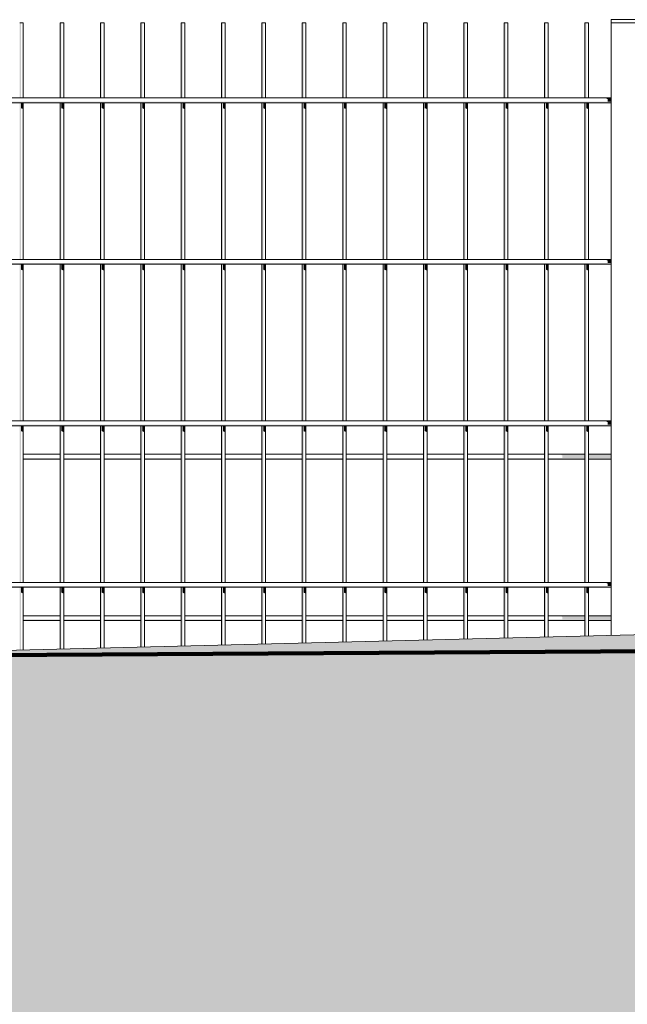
# Model space of a CAD drawing. Header units: metres. Extents: x -4 to 112, y -27 to 26.
# Tile 6 of 167: x 5.57 to 6.323, y -0.643 to 0.576. Entities that reach past the tile are written whole.
import ezdxf

# ---------------------------------------------------------------- set-up
doc = ezdxf.new("R2010")
doc.units = ezdxf.units.M
doc.header["$MEASUREMENT"] = 0
for name, color, linetype in [('40 Absturzsicherung', 7, 'Continuous'), ('60 Auffüllung gesamt', 7, 'Continuous'), ('60 Gelände 2D Übersicht', 7, 'Continuous')]:
    doc.layers.add(name, color=color, linetype=linetype)

msp = doc.modelspace()

# ---------------------------------------------------------------- hatches: boundary and pattern name
at = {"layer": '40 Absturzsicherung', "linetype": 'Continuous', "lineweight": 0, "true_color": 0x000000}
for points in [[(5.5702, 0.5725), (5.5702, 0.4795), (5.5719, 0.4795), (5.5719, 0.5725)], [(5.6202, 0.4795), (5.6219, 0.4795), (5.6219, 0.5725), (5.6202, 0.5725)], [(5.6702, 0.4795), (5.6719, 0.4795), (5.6719, 0.5725), (5.6702, 0.5725)], [(5.7202, 0.4795), (5.7219, 0.4795), (5.7219, 0.5725), (5.7202, 0.5725)], [(5.7702, 0.5725), (5.7702, 0.4795), (5.7719, 0.4795), (5.7719, 0.5725)], [(5.8202, 0.4795), (5.8219, 0.4795), (5.8219, 0.5725), (5.8202, 0.5725)], [(5.8702, 0.4795), (5.8719, 0.4795), (5.8719, 0.5725), (5.8702, 0.5725)], [(5.9202, 0.5725), (5.9202, 0.4795), (5.9219, 0.4795), (5.9219, 0.5725)], [(5.9702, 0.5725), (5.9702, 0.4795), (5.9719, 0.4795), (5.9719, 0.5725)], [(6.0202, 0.5725), (6.0202, 0.4795), (6.0219, 0.4795), (6.0219, 0.5725)], [(6.0719, 0.5725), (6.0702, 0.5725), (6.0702, 0.4795), (6.0719, 0.4795)], [(6.1202, 0.4795), (6.1219, 0.4795), (6.1219, 0.5725), (6.1202, 0.5725)], [(6.1719, 0.5725), (6.1702, 0.5725), (6.1702, 0.4795), (6.1719, 0.4795)], [(6.2202, 0.5725), (6.2202, 0.4795), (6.2219, 0.4795), (6.2219, 0.5725)], [(6.2702, 0.5725), (6.2702, 0.4795), (6.2719, 0.4795), (6.2719, 0.5725)], [(6.2983, 0.478), (6.3027, 0.478), (6.3027, 0.4795), (6.2957, 0.4795)], [(6.3027, 0.478), (6.2983, 0.478), (6.2983, 0.475), (6.3027, 0.475)], [(4.8181, 0.475), (4.8181, 0.4735), (6.3027, 0.4735), (6.3027, 0.475)], [(5.5702, 0.4735), (5.5702, 0.2795), (5.5719, 0.2795), (5.5719, 0.4735)], [(5.5719, 0.4669), (5.5747, 0.4656), (5.5747, 0.4735), (5.5719, 0.4735)], [(5.6202, 0.4735), (5.6202, 0.2795), (5.6219, 0.2795), (5.6219, 0.4735)], [(5.6219, 0.4669), (5.6247, 0.4656), (5.6247, 0.4735), (5.6219, 0.4735)], [(5.6702, 0.4735), (5.6702, 0.2795), (5.6719, 0.2795), (5.6719, 0.4735)], [(5.6719, 0.4669), (5.6747, 0.4656), (5.6747, 0.4735), (5.6719, 0.4735)], [(5.7202, 0.2795), (5.7219, 0.2795), (5.7219, 0.4735), (5.7202, 0.4735)], [(5.7219, 0.4735), (5.7219, 0.4669), (5.7247, 0.4656), (5.7247, 0.4735)], [(5.7702, 0.2795), (5.7719, 0.2795), (5.7719, 0.4735), (5.7702, 0.4735)], [(5.7719, 0.4669), (5.7747, 0.4656), (5.7747, 0.4735), (5.7719, 0.4735)], [(5.8202, 0.2795), (5.8219, 0.2795), (5.8219, 0.4735), (5.8202, 0.4735)], [(5.8247, 0.4735), (5.8219, 0.4735), (5.8219, 0.4669), (5.8247, 0.4656)], [(5.8702, 0.2795), (5.8719, 0.2795), (5.8719, 0.4735), (5.8702, 0.4735)], [(5.8719, 0.4669), (5.8747, 0.4656), (5.8747, 0.4735), (5.8719, 0.4735)], [(5.9202, 0.4735), (5.9202, 0.2795), (5.9219, 0.2795), (5.9219, 0.4735)], [(5.9219, 0.4669), (5.9247, 0.4656), (5.9247, 0.4735), (5.9219, 0.4735)], [(5.9719, 0.4735), (5.9702, 0.4735), (5.9702, 0.2795), (5.9719, 0.2795)], [(5.9719, 0.4669), (5.9747, 0.4656), (5.9747, 0.4735), (5.9719, 0.4735)], [(6.0202, 0.2795), (6.0219, 0.2795), (6.0219, 0.4735), (6.0202, 0.4735)], [(6.0219, 0.4669), (6.0247, 0.4656), (6.0247, 0.4735), (6.0219, 0.4735)], [(6.0702, 0.2795), (6.0719, 0.2795), (6.0719, 0.4735), (6.0702, 0.4735)], [(6.0719, 0.4735), (6.0719, 0.4669), (6.0747, 0.4656), (6.0747, 0.4735)], [(6.1202, 0.4735), (6.1202, 0.2795), (6.1219, 0.2795), (6.1219, 0.4735)], [(6.1247, 0.4735), (6.1219, 0.4735), (6.1219, 0.4669), (6.1247, 0.4656)], [(6.1702, 0.2795), (6.1719, 0.2795), (6.1719, 0.4735), (6.1702, 0.4735)], [(6.1747, 0.4735), (6.1719, 0.4735), (6.1719, 0.4669), (6.1747, 0.4656)], [(6.2219, 0.4735), (6.2202, 0.4735), (6.2202, 0.2795), (6.2219, 0.2795)], [(6.2219, 0.4735), (6.2219, 0.4669), (6.2247, 0.4656), (6.2247, 0.4735)], [(6.2719, 0.4735), (6.2702, 0.4735), (6.2702, 0.2795), (6.2719, 0.2795)], [(6.2747, 0.4735), (6.2719, 0.4735), (6.2719, 0.4669), (6.2747, 0.4656)], [(4.8181, 0.275), (4.8181, 0.2735), (6.3027, 0.2735), (6.3027, 0.275)], [(5.5702, 0.2735), (5.5702, 0.0795), (5.5719, 0.0795), (5.5719, 0.2735)], [(5.5747, 0.2735), (5.5719, 0.2735), (5.5719, 0.2669), (5.5747, 0.2656)], [(5.6202, 0.0795), (5.6219, 0.0795), (5.6219, 0.2735), (5.6202, 0.2735)], [(5.6219, 0.2669), (5.6247, 0.2656), (5.6247, 0.2735), (5.6219, 0.2735)], [(5.6702, 0.0795), (5.6719, 0.0795), (5.6719, 0.2735), (5.6702, 0.2735)], [(5.6719, 0.2669), (5.6747, 0.2656), (5.6747, 0.2735), (5.6719, 0.2735)], [(5.7202, 0.2735), (5.7202, 0.0795), (5.7219, 0.0795), (5.7219, 0.2735)], [(5.7219, 0.2735), (5.7219, 0.2669), (5.7247, 0.2656), (5.7247, 0.2735)], [(5.7719, 0.2735), (5.7702, 0.2735), (5.7702, 0.0795), (5.7719, 0.0795)], [(5.7719, 0.2669), (5.7747, 0.2656), (5.7747, 0.2735), (5.7719, 0.2735)], [(5.8219, 0.2735), (5.8202, 0.2735), (5.8202, 0.0795), (5.8219, 0.0795)], [(5.8219, 0.2735), (5.8219, 0.2669), (5.8247, 0.2656), (5.8247, 0.2735)], [(5.8719, 0.2735), (5.8702, 0.2735), (5.8702, 0.0795), (5.8719, 0.0795)], [(5.8719, 0.2669), (5.8747, 0.2656), (5.8747, 0.2735), (5.8719, 0.2735)], [(5.9202, 0.2735), (5.9202, 0.0795), (5.9219, 0.0795), (5.9219, 0.2735)], [(5.9219, 0.2669), (5.9247, 0.2656), (5.9247, 0.2735), (5.9219, 0.2735)], [(5.9702, 0.2735), (5.9702, 0.0795), (5.9719, 0.0795), (5.9719, 0.2735)], [(5.9719, 0.2669), (5.9747, 0.2656), (5.9747, 0.2735), (5.9719, 0.2735)], [(6.0202, 0.2735), (6.0202, 0.0795), (6.0219, 0.0795), (6.0219, 0.2735)], [(6.0219, 0.2669), (6.0247, 0.2656), (6.0247, 0.2735), (6.0219, 0.2735)], [(6.0702, 0.0795), (6.0719, 0.0795), (6.0719, 0.2735), (6.0702, 0.2735)], [(6.0719, 0.2735), (6.0719, 0.2669), (6.0747, 0.2656), (6.0747, 0.2735)], [(6.1202, 0.0795), (6.1219, 0.0795), (6.1219, 0.2735), (6.1202, 0.2735)], [(6.1247, 0.2735), (6.1219, 0.2735), (6.1219, 0.2669), (6.1247, 0.2656)], [(6.1702, 0.0795), (6.1719, 0.0795), (6.1719, 0.2735), (6.1702, 0.2735)], [(6.1719, 0.2735), (6.1719, 0.2669), (6.1747, 0.2656), (6.1747, 0.2735)], [(6.2202, 0.0795), (6.2219, 0.0795), (6.2219, 0.2735), (6.2202, 0.2735)], [(6.2247, 0.2735), (6.2219, 0.2735), (6.2219, 0.2669), (6.2247, 0.2656)], [(6.2702, 0.2735), (6.2702, 0.0795), (6.2719, 0.0795), (6.2719, 0.2735)], [(6.2747, 0.2735), (6.2719, 0.2735), (6.2719, 0.2669), (6.2747, 0.2656)], [(6.2983, 0.278), (6.3027, 0.278), (6.3027, 0.2795), (6.2957, 0.2795)], [(6.3027, 0.278), (6.2983, 0.278), (6.2983, 0.275), (6.3027, 0.275)], [(4.8181, 0.075), (4.8181, 0.0735), (6.3027, 0.0735), (6.3027, 0.075)], [(5.5702, -0.1205), (5.5719, -0.1205), (5.5719, 0.0735), (5.5702, 0.0735)], [(5.5747, 0.0735), (5.5719, 0.0735), (5.5719, 0.0669), (5.5747, 0.0656)], [(5.6202, -0.1205), (5.6219, -0.1205), (5.6219, 0.0735), (5.6202, 0.0735)], [(5.6219, 0.0669), (5.6247, 0.0656), (5.6247, 0.0735), (5.6219, 0.0735)], [(5.6719, 0.0735), (5.6702, 0.0735), (5.6702, -0.1205), (5.6719, -0.1205)], [(5.6719, 0.0669), (5.6747, 0.0656), (5.6747, 0.0735), (5.6719, 0.0735)], [(5.7219, 0.0735), (5.7202, 0.0735), (5.7202, -0.1205), (5.7219, -0.1205)], [(5.7219, 0.0735), (5.7219, 0.0669), (5.7247, 0.0656), (5.7247, 0.0735)], [(5.7702, -0.1205), (5.7719, -0.1205), (5.7719, 0.0735), (5.7702, 0.0735)], [(5.7719, 0.0669), (5.7747, 0.0656), (5.7747, 0.0735), (5.7719, 0.0735)], [(5.8202, 0.0735), (5.8202, -0.1205), (5.8219, -0.1205), (5.8219, 0.0735)], [(5.8247, 0.0735), (5.8219, 0.0735), (5.8219, 0.0669), (5.8247, 0.0656)], [(5.8702, -0.1205), (5.8719, -0.1205), (5.8719, 0.0735), (5.8702, 0.0735)], [(5.8719, 0.0669), (5.8747, 0.0656), (5.8747, 0.0735), (5.8719, 0.0735)], [(5.9202, -0.1205), (5.9219, -0.1205), (5.9219, 0.0735), (5.9202, 0.0735)], [(5.9219, 0.0669), (5.9247, 0.0656), (5.9247, 0.0735), (5.9219, 0.0735)], [(5.9702, -0.1205), (5.9719, -0.1205), (5.9719, 0.0735), (5.9702, 0.0735)], [(5.9719, 0.0669), (5.9747, 0.0656), (5.9747, 0.0735), (5.9719, 0.0735)], [(6.0202, -0.1205), (6.0219, -0.1205), (6.0219, 0.0735), (6.0202, 0.0735)], [(6.0219, 0.0669), (6.0247, 0.0656), (6.0247, 0.0735), (6.0219, 0.0735)], [(6.0702, -0.1205), (6.0719, -0.1205), (6.0719, 0.0735), (6.0702, 0.0735)], [(6.0719, 0.0735), (6.0719, 0.0669), (6.0747, 0.0656), (6.0747, 0.0735)], [(6.1202, 0.0735), (6.1202, -0.1205), (6.1219, -0.1205), (6.1219, 0.0735)], [(6.1219, 0.0735), (6.1219, 0.0669), (6.1247, 0.0656), (6.1247, 0.0735)], [(6.1702, 0.0735), (6.1702, -0.1205), (6.1719, -0.1205), (6.1719, 0.0735)], [(6.1747, 0.0735), (6.1719, 0.0735), (6.1719, 0.0669), (6.1747, 0.0656)], [(6.2202, 0.0735), (6.2202, -0.1205), (6.2219, -0.1205), (6.2219, 0.0735)], [(6.2219, 0.0735), (6.2219, 0.0669), (6.2247, 0.0656), (6.2247, 0.0735)], [(6.2702, -0.1205), (6.2719, -0.1205), (6.2719, 0.0735), (6.2702, 0.0735)], [(6.2747, 0.0735), (6.2719, 0.0735), (6.2719, 0.0669), (6.2747, 0.0656)], [(6.2983, 0.078), (6.3027, 0.078), (6.3027, 0.0795), (6.2957, 0.0795)], [(6.3027, 0.078), (6.2983, 0.078), (6.2983, 0.075), (6.3027, 0.075)], [(6.2423, 0.0367), (6.2702, 0.0367), (6.2702, 0.0382), (6.2397, 0.0382)], [(6.2423, 0.0367), (6.2423, 0.0337), (6.2702, 0.0337), (6.2702, 0.0367)], [(6.2747, 0.0382), (6.2747, 0.0367), (6.3027, 0.0367), (6.3027, 0.0382)], [(6.2747, 0.0337), (6.3027, 0.0337), (6.3027, 0.0367), (6.2747, 0.0367)], [(5.6202, 0.0337), (5.5747, 0.0337), (5.5747, 0.0322), (5.6202, 0.0322)], [(5.6247, 0.0322), (5.6702, 0.0322), (5.6702, 0.0337), (5.6247, 0.0337)], [(5.6747, 0.0337), (5.6747, 0.0322), (5.7202, 0.0322), (5.7202, 0.0337)], [(5.7247, 0.0322), (5.7702, 0.0322), (5.7702, 0.0337), (5.7247, 0.0337)], [(5.7747, 0.0322), (5.8202, 0.0322), (5.8202, 0.0337), (5.7747, 0.0337)], [(5.8247, 0.0322), (5.8702, 0.0322), (5.8702, 0.0337), (5.8247, 0.0337)], [(5.8747, 0.0322), (5.9202, 0.0322), (5.9202, 0.0337), (5.8747, 0.0337)], [(5.9702, 0.0337), (5.9247, 0.0337), (5.9247, 0.0322), (5.9702, 0.0322)], [(5.9747, 0.0322), (6.0202, 0.0322), (6.0202, 0.0337), (5.9747, 0.0337)], [(6.0247, 0.0322), (6.0702, 0.0322), (6.0702, 0.0337), (6.0247, 0.0337)], [(6.0747, 0.0337), (6.0747, 0.0322), (6.1202, 0.0322), (6.1202, 0.0337)], [(6.1247, 0.0337), (6.1247, 0.0322), (6.1702, 0.0322), (6.1702, 0.0337)], [(6.2202, 0.0337), (6.1747, 0.0337), (6.1747, 0.0322), (6.2202, 0.0322)], [(6.2247, 0.0337), (6.2247, 0.0322), (6.2702, 0.0322), (6.2702, 0.0337)], [(6.2747, 0.0322), (6.3027, 0.0322), (6.3027, 0.0337), (6.2747, 0.0337)], [(6.2983, -0.122), (6.3027, -0.122), (6.3027, -0.1205), (6.2957, -0.1205)], [(4.8181, -0.125), (4.8181, -0.1265), (6.3027, -0.1265), (6.3027, -0.125)], [(5.5719, -0.1265), (5.5702, -0.1265), (5.5702, -0.2043), (5.5719, -0.2042)], [(5.5747, -0.1265), (5.5719, -0.1265), (5.5719, -0.1331), (5.5747, -0.1344)], [(5.6202, -0.1265), (5.6202, -0.203), (5.6219, -0.203), (5.6219, -0.1265)], [(5.6219, -0.1331), (5.6247, -0.1344), (5.6247, -0.1265), (5.6219, -0.1265)], [(5.6702, -0.2018), (5.6719, -0.2018), (5.6719, -0.1265), (5.6702, -0.1265)], [(5.6719, -0.1331), (5.6747, -0.1344), (5.6747, -0.1265), (5.6719, -0.1265)], [(5.7202, -0.2006), (5.7219, -0.2005), (5.7219, -0.1265), (5.7202, -0.1265)], [(5.7219, -0.1265), (5.7219, -0.1331), (5.7247, -0.1344), (5.7247, -0.1265)], [(5.7719, -0.1265), (5.7702, -0.1265), (5.7702, -0.1993), (5.7719, -0.1993)], [(5.7719, -0.1331), (5.7747, -0.1344), (5.7747, -0.1265), (5.7719, -0.1265)], [(5.8202, -0.1981), (5.8219, -0.198), (5.8219, -0.1265), (5.8202, -0.1265)], [(5.8247, -0.1265), (5.8219, -0.1265), (5.8219, -0.1331), (5.8247, -0.1344)], [(5.8702, -0.1968), (5.8719, -0.1968), (5.8719, -0.1265), (5.8702, -0.1265)], [(5.8747, -0.1265), (5.8719, -0.1265), (5.8719, -0.1331), (5.8747, -0.1344)], [(5.9219, -0.1265), (5.9202, -0.1265), (5.9202, -0.1956), (5.9219, -0.1955)], [(5.9219, -0.1331), (5.9247, -0.1344), (5.9247, -0.1265), (5.9219, -0.1265)], [(5.9719, -0.1265), (5.9702, -0.1265), (5.9702, -0.1943), (5.9719, -0.1943)], [(5.9719, -0.1331), (5.9747, -0.1344), (5.9747, -0.1265), (5.9719, -0.1265)], [(6.0219, -0.1265), (6.0202, -0.1265), (6.0202, -0.1931), (6.0219, -0.1931)], [(6.0219, -0.1331), (6.0247, -0.1344), (6.0247, -0.1265), (6.0219, -0.1265)], [(6.0702, -0.1919), (6.0719, -0.1918), (6.0719, -0.1265), (6.0702, -0.1265)], [(6.0719, -0.1265), (6.0719, -0.1331), (6.0747, -0.1344), (6.0747, -0.1265)], [(6.1202, -0.1265), (6.1202, -0.1906), (6.1219, -0.1906), (6.1219, -0.1265)], [(6.1247, -0.1265), (6.1219, -0.1265), (6.1219, -0.1331), (6.1247, -0.1344)], [(6.1702, -0.1894), (6.1719, -0.1893), (6.1719, -0.1265), (6.1702, -0.1265)], [(6.1747, -0.1265), (6.1719, -0.1265), (6.1719, -0.1331), (6.1747, -0.1344)], [(6.2202, -0.1881), (6.2219, -0.1881), (6.2219, -0.1265), (6.2202, -0.1265)], [(6.2219, -0.1265), (6.2219, -0.1331), (6.2247, -0.1344), (6.2247, -0.1265)], [(6.2702, -0.1869), (6.2719, -0.1869), (6.2719, -0.1265), (6.2702, -0.1265)], [(6.2719, -0.1331), (6.2747, -0.1344), (6.2747, -0.1265), (6.2719, -0.1265)], [(6.3027, -0.122), (6.2983, -0.122), (6.2983, -0.125), (6.3027, -0.125)], [(5.5747, -0.1678), (5.6202, -0.1678), (5.6202, -0.1663), (5.5747, -0.1663)], [(5.6247, -0.1678), (5.6702, -0.1678), (5.6702, -0.1663), (5.6247, -0.1663)], [(5.6747, -0.1678), (5.7202, -0.1678), (5.7202, -0.1663), (5.6747, -0.1663)], [(5.7247, -0.1663), (5.7247, -0.1678), (5.7702, -0.1678), (5.7702, -0.1663)], [(5.7747, -0.1678), (5.8202, -0.1678), (5.8202, -0.1663), (5.7747, -0.1663)], [(5.8247, -0.1663), (5.8247, -0.1678), (5.8702, -0.1678), (5.8702, -0.1663)], [(5.8747, -0.1663), (5.8747, -0.1678), (5.9202, -0.1678), (5.9202, -0.1663)], [(5.9247, -0.1678), (5.9702, -0.1678), (5.9702, -0.1663), (5.9247, -0.1663)], [(6.0202, -0.1663), (5.9747, -0.1663), (5.9747, -0.1678), (6.0202, -0.1678)], [(6.0247, -0.1663), (6.0247, -0.1678), (6.0702, -0.1678), (6.0702, -0.1663)], [(6.0747, -0.1678), (6.1202, -0.1678), (6.1202, -0.1663), (6.0747, -0.1663)], [(6.1702, -0.1663), (6.1247, -0.1663), (6.1247, -0.1678), (6.1702, -0.1678)], [(6.1747, -0.1678), (6.2202, -0.1678), (6.2202, -0.1663), (6.1747, -0.1663)], [(6.2702, -0.1663), (6.2247, -0.1663), (6.2247, -0.1678), (6.2702, -0.1678)], [(6.2423, -0.1633), (6.2702, -0.1633), (6.2702, -0.1618), (6.2397, -0.1618)], [(6.2702, -0.1633), (6.2423, -0.1633), (6.2423, -0.1663), (6.2702, -0.1663)], [(6.3027, -0.1618), (6.2747, -0.1618), (6.2747, -0.1633), (6.3027, -0.1633)], [(6.2747, -0.1663), (6.3027, -0.1663), (6.3027, -0.1633), (6.2747, -0.1633)], [(6.2747, -0.1678), (6.3027, -0.1678), (6.3027, -0.1663), (6.2747, -0.1663)]]:
    msp.add_hatch(color=18, dxfattribs=at).paths.add_polyline_path(points)
at = {"layer": '60 Auffüllung gesamt', "linetype": 'Continuous', "lineweight": 18, "true_color": 0xffa8a8}
h = msp.add_hatch(dxfattribs=at)
h.set_pattern_fill('Boden__gewachsen_0001', color=21, style=0, pattern_type=2)
h.set_pattern_definition([(45, (27236.1321, 0), (-0.2121320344, 0.2121320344), []), (45, (27236.0614, 0.0707), (-0.424264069, 0.424264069), []), (45, (27235.9907, 0.1414), (-0.424264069, 0.424264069), []), (135, (27235.91996, 0.21213), (0.07071067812, 0.07071067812), [0.3, -0.3])])
h.paths.add_polyline_path([(2.3419, -0.2844), (2.3419, -0.693), (2.507, -0.694), (2.8673, -0.696), (3.2298, -0.6979), (3.5955, -0.6996), (3.9653, -0.7012), (4.3401, -0.7027), (4.7209, -0.704), (5.109, -0.7052), (5.5054, -0.7063), (5.8833, -0.7072), (6.0896, -0.7111), (6.5115, -0.7189), (6.9464, -0.7267), (7.396, -0.7347), (7.8619, -0.7427), (8.3463, -0.7508), (8.8514, -0.7591), (9.7948, -0.799), (10.3196, -0.8337), (10.8607, -0.8699), (11.4173, -0.9076), (11.9884, -0.9469), (12.5728, -0.9875), (13.169, -1.0296), (13.7754, -1.0729), (14.0803, -1.0949), (16.9984, -1.1819), (17.6135, -1.1726), (18.2159, -1.1635), (18.8178, -1.1542), (19.4181, -1.1448), (20.957, -1.1704), (21.5263, -1.1598), (22.0974, -1.1492), (22.6698, -1.1387), (23.2428, -1.1283), (23.8158, -1.118), (24.5736, -1.1208), (24.8549, -1.1158), (45.2839, -1.3655), (46.7362, -1.2291), (65.4451, -1.266), (67.1927, -1.4058), (86.2651, -1.3663), (87.1856, -1.359), (107.2213, -1.3255), (108.2143, -1.3331), (111.9932, -1.3685), (111.9932, -0.8561), (107.3826, -0.1926), (87.4773, -0.192), (85.5025, -0.1913), (83.7325, -0.176), (66.2126, -0.1742), (48.2139, -0.1735), (46.6132, -0.1903), (44.4354, -0.1899), (42.0877, -0.1735), (23.3304, -0.1685), (23.0728, -0.1683), (22.5545, -0.1679), (22.0353, -0.1672), (21.5166, -0.1665), (21, -0.1656), (20.487, -0.1645), (19.979, -0.1633), (19.4775, -0.162), (18.9835, -0.1606), (18.4886, -0.159), (17.1837, -0.1525), (17.1676, -0.1535), (16.9429, -0.1525), (16.5052, -0.1504), (16.0833, -0.1482), (15.6751, -0.146), (15.2836, -0.1437), (14.9082, -0.1414), (14.6335, -0.1399), (14.3282, -0.1386), (14.0247, -0.1373), (13.7226, -0.1362), (13.4212, -0.1352), (13.2701, -0.1347), (12.9657, -0.1347), (12.4899, -0.1347), (12.0212, -0.1349), (11.5583, -0.1351), (11.1004, -0.1355), (10.6462, -0.1359), (10.195, -0.1364), (9.7457, -0.1369), (9.2974, -0.1376), (8.8494, -0.1383), (8.4008, -0.1392), (8.1752, -0.1396)])

# ---------------------------------------------------------------- linework, layer by layer
at = {"layer": '40 Absturzsicherung', "color": 7, "linetype": 'Continuous', "lineweight": 13}
for p, q in [((6.3427, 0.5765), (6.3027, 0.5765)), ((6.3027, 0.5725), (6.3027, 0.5765)), ((5.5719, 0.5725), (5.5702, 0.5725)), ((5.5747, 0.5725), (5.5719, 0.5725)), ((5.5747, 0.4795), (5.5747, 0.5725)), ((5.6219, 0.5725), (5.6202, 0.5725)), ((5.6202, 0.4795), (5.6202, 0.5725)), ((5.6247, 0.5725), (5.6219, 0.5725)), ((5.6247, 0.4795), (5.6247, 0.5725)), ((5.6719, 0.5725), (5.6702, 0.5725)), ((5.6702, 0.4795), (5.6702, 0.5725)), ((5.6747, 0.5725), (5.6719, 0.5725)), ((5.6747, 0.4795), (5.6747, 0.5725)), ((5.7219, 0.5725), (5.7202, 0.5725)), ((5.7202, 0.4795), (5.7202, 0.5725)), ((5.7247, 0.5725), (5.7219, 0.5725)), ((5.7247, 0.4795), (5.7247, 0.5725)), ((5.7719, 0.5725), (5.7702, 0.5725)), ((5.7702, 0.4795), (5.7702, 0.5725)), ((5.7747, 0.5725), (5.7719, 0.5725)), ((5.7747, 0.4795), (5.7747, 0.5725)), ((5.8219, 0.5725), (5.8202, 0.5725)), ((5.8202, 0.4795), (5.8202, 0.5725)), ((5.8247, 0.5725), (5.8219, 0.5725)), ((5.8247, 0.4795), (5.8247, 0.5725)), ((5.8719, 0.5725), (5.8702, 0.5725)), ((5.8702, 0.4795), (5.8702, 0.5725)), ((5.8747, 0.5725), (5.8719, 0.5725)), ((5.8747, 0.4795), (5.8747, 0.5725)), ((5.9219, 0.5725), (5.9202, 0.5725)), ((5.9202, 0.4795), (5.9202, 0.5725)), ((5.9247, 0.5725), (5.9219, 0.5725)), ((5.9247, 0.4795), (5.9247, 0.5725)), ((5.9719, 0.5725), (5.9702, 0.5725)), ((5.9702, 0.4795), (5.9702, 0.5725)), ((5.9747, 0.5725), (5.9719, 0.5725)), ((5.9747, 0.4795), (5.9747, 0.5725)), ((6.0219, 0.5725), (6.0202, 0.5725)), ((6.0202, 0.4795), (6.0202, 0.5725)), ((6.0247, 0.5725), (6.0219, 0.5725)), ((6.0247, 0.4795), (6.0247, 0.5725)), ((6.0719, 0.5725), (6.0702, 0.5725)), ((6.0702, 0.4795), (6.0702, 0.5725)), ((6.0747, 0.5725), (6.0719, 0.5725)), ((6.0747, 0.4795), (6.0747, 0.5725)), ((6.1219, 0.5725), (6.1202, 0.5725)), ((6.1202, 0.4795), (6.1202, 0.5725)), ((6.1247, 0.5725), (6.1219, 0.5725)), ((6.1247, 0.4795), (6.1247, 0.5725)), ((6.1719, 0.5725), (6.1702, 0.5725)), ((6.1702, 0.4795), (6.1702, 0.5725)), ((6.1747, 0.5725), (6.1719, 0.5725)), ((6.1747, 0.4795), (6.1747, 0.5725)), ((6.2219, 0.5725), (6.2202, 0.5725)), ((6.2202, 0.4795), (6.2202, 0.5725)), ((6.2247, 0.5725), (6.2219, 0.5725)), ((6.2247, 0.4795), (6.2247, 0.5725)), ((6.2719, 0.5725), (6.2702, 0.5725)), ((6.2702, 0.4795), (6.2702, 0.5725)), ((6.2747, 0.5725), (6.2719, 0.5725)), ((6.2747, 0.4795), (6.2747, 0.5725)), ((6.3427, 0.5725), (6.3027, 0.5725)), ((6.3027, -0.1861), (6.3027, 0.5725)), ((6.3027, 0.4795), (4.8181, 0.4795)), ((6.3027, 0.4735), (4.8181, 0.4735)), ((5.5747, 0.2795), (5.5747, 0.4735)), ((5.6202, 0.2795), (5.6202, 0.4735)), ((5.6247, 0.2795), (5.6247, 0.4735)), ((5.6702, 0.2795), (5.6702, 0.4735)), ((5.6747, 0.2795), (5.6747, 0.4735)), ((5.7202, 0.2795), (5.7202, 0.4735)), ((5.7247, 0.2795), (5.7247, 0.4735)), ((5.7702, 0.2795), (5.7702, 0.4735)), ((5.7747, 0.2795), (5.7747, 0.4735)), ((5.8202, 0.2795), (5.8202, 0.4735)), ((5.8247, 0.2795), (5.8247, 0.4735)), ((5.8702, 0.2795), (5.8702, 0.4735)), ((5.8747, 0.2795), (5.8747, 0.4735)), ((5.9202, 0.2795), (5.9202, 0.4735)), ((5.9247, 0.2795), (5.9247, 0.4735)), ((5.9702, 0.2795), (5.9702, 0.4735)), ((5.9747, 0.2795), (5.9747, 0.4735)), ((6.0202, 0.2795), (6.0202, 0.4735)), ((6.0247, 0.2795), (6.0247, 0.4735)), ((6.0702, 0.2795), (6.0702, 0.4735)), ((6.0747, 0.2795), (6.0747, 0.4735)), ((6.1202, 0.2795), (6.1202, 0.4735)), ((6.1247, 0.2795), (6.1247, 0.4735)), ((6.1702, 0.2795), (6.1702, 0.4735)), ((6.1747, 0.2795), (6.1747, 0.4735)), ((6.2202, 0.2795), (6.2202, 0.4735)), ((6.2247, 0.2795), (6.2247, 0.4735)), ((6.2702, 0.2795), (6.2702, 0.4735)), ((6.2747, 0.2795), (6.2747, 0.4735)), ((6.3027, 0.2795), (4.8181, 0.2795)), ((6.3027, 0.2735), (4.8181, 0.2735)), ((5.5747, 0.0795), (5.5747, 0.2735)), ((5.6202, 0.0795), (5.6202, 0.2735)), ((5.6247, 0.0795), (5.6247, 0.2735)), ((5.6702, 0.0795), (5.6702, 0.2735)), ((5.6747, 0.0795), (5.6747, 0.2735)), ((5.7202, 0.0795), (5.7202, 0.2735)), ((5.7247, 0.0795), (5.7247, 0.2735)), ((5.7702, 0.0795), (5.7702, 0.2735)), ((5.7747, 0.0795), (5.7747, 0.2735)), ((5.8202, 0.0795), (5.8202, 0.2735)), ((5.8247, 0.0795), (5.8247, 0.2735)), ((5.8702, 0.0795), (5.8702, 0.2735)), ((5.8747, 0.0795), (5.8747, 0.2735)), ((5.9202, 0.0795), (5.9202, 0.2735)), ((5.9247, 0.0795), (5.9247, 0.2735)), ((5.9702, 0.0795), (5.9702, 0.2735)), ((5.9747, 0.0795), (5.9747, 0.2735)), ((6.0202, 0.0795), (6.0202, 0.2735)), ((6.0247, 0.0795), (6.0247, 0.2735)), ((6.0702, 0.0795), (6.0702, 0.2735)), ((6.0747, 0.0795), (6.0747, 0.2735)), ((6.1202, 0.0795), (6.1202, 0.2735)), ((6.1247, 0.0795), (6.1247, 0.2735)), ((6.1702, 0.0795), (6.1702, 0.2735)), ((6.1747, 0.0795), (6.1747, 0.2735)), ((6.2202, 0.0795), (6.2202, 0.2735)), ((6.2247, 0.0795), (6.2247, 0.2735)), ((6.2702, 0.0795), (6.2702, 0.2735)), ((6.2747, 0.0795), (6.2747, 0.2735)), ((6.3027, 0.0795), (4.8181, 0.0795)), ((6.3027, 0.0735), (4.8181, 0.0735)), ((5.5747, -0.1205), (5.5747, 0.0735)), ((5.6202, -0.1205), (5.6202, 0.0735)), ((5.6247, -0.1205), (5.6247, 0.0735)), ((5.6702, -0.1205), (5.6702, 0.0735)), ((5.6747, -0.1205), (5.6747, 0.0735)), ((5.7202, -0.1205), (5.7202, 0.0735)), ((5.7247, -0.1205), (5.7247, 0.0735)), ((5.7702, -0.1205), (5.7702, 0.0735)), ((5.7747, -0.1205), (5.7747, 0.0735)), ((5.8202, -0.1205), (5.8202, 0.0735)), ((5.8247, -0.1205), (5.8247, 0.0735)), ((5.8702, -0.1205), (5.8702, 0.0735)), ((5.8747, -0.1205), (5.8747, 0.0735)), ((5.9202, -0.1205), (5.9202, 0.0735)), ((5.9247, -0.1205), (5.9247, 0.0735)), ((5.9702, -0.1205), (5.9702, 0.0735)), ((5.9747, -0.1205), (5.9747, 0.0735)), ((6.0202, -0.1205), (6.0202, 0.0735)), ((6.0247, -0.1205), (6.0247, 0.0735)), ((6.0702, -0.1205), (6.0702, 0.0735)), ((6.0747, -0.1205), (6.0747, 0.0735)), ((6.1202, -0.1205), (6.1202, 0.0735)), ((6.1247, -0.1205), (6.1247, 0.0735)), ((6.1702, -0.1205), (6.1702, 0.0735)), ((6.1747, -0.1205), (6.1747, 0.0735)), ((6.2202, -0.1205), (6.2202, 0.0735)), ((6.2247, -0.1205), (6.2247, 0.0735)), ((6.2702, -0.1205), (6.2702, 0.0735)), ((6.2747, -0.1205), (6.2747, 0.0735)), ((5.6202, 0.0382), (5.5747, 0.0382)), ((5.6702, 0.0382), (5.6247, 0.0382)), ((5.7202, 0.0382), (5.6747, 0.0382)), ((5.7702, 0.0382), (5.7247, 0.0382)), ((5.8202, 0.0382), (5.7747, 0.0382)), ((5.8702, 0.0382), (5.8247, 0.0382)), ((5.9202, 0.0382), (5.8747, 0.0382)), ((5.9702, 0.0382), (5.9247, 0.0382)), ((6.0202, 0.0382), (5.9747, 0.0382)), ((6.0702, 0.0382), (6.0247, 0.0382)), ((6.1202, 0.0382), (6.0747, 0.0382)), ((6.1702, 0.0382), (6.1247, 0.0382)), ((6.2202, 0.0382), (6.1747, 0.0382)), ((6.2702, 0.0382), (6.2247, 0.0382)), ((6.3027, 0.0382), (6.2747, 0.0382)), ((5.6202, 0.0322), (5.5747, 0.0322)), ((5.6702, 0.0322), (5.6247, 0.0322)), ((5.7202, 0.0322), (5.6747, 0.0322)), ((5.7702, 0.0322), (5.7247, 0.0322)), ((5.8202, 0.0322), (5.7747, 0.0322)), ((5.8702, 0.0322), (5.8247, 0.0322)), ((5.9202, 0.0322), (5.8747, 0.0322)), ((5.9702, 0.0322), (5.9247, 0.0322)), ((6.0202, 0.0322), (5.9747, 0.0322)), ((6.0702, 0.0322), (6.0247, 0.0322)), ((6.1202, 0.0322), (6.0747, 0.0322)), ((6.1702, 0.0322), (6.1247, 0.0322)), ((6.2202, 0.0322), (6.1747, 0.0322)), ((6.2702, 0.0322), (6.2247, 0.0322)), ((6.3027, 0.0322), (6.2747, 0.0322)), ((6.3027, -0.1205), (4.8181, -0.1205)), ((6.3027, -0.1265), (4.8181, -0.1265)), ((5.5747, -0.2042), (5.5747, -0.1265)), ((5.6202, -0.203), (5.6202, -0.1265)), ((5.6247, -0.2029), (5.6247, -0.1265)), ((5.6702, -0.2018), (5.6702, -0.1265)), ((5.6747, -0.2017), (5.6747, -0.1265)), ((5.7202, -0.2006), (5.7202, -0.1265)), ((5.7247, -0.2004), (5.7247, -0.1265)), ((5.7702, -0.1993), (5.7702, -0.1265)), ((5.7747, -0.1992), (5.7747, -0.1265)), ((5.8202, -0.1981), (5.8202, -0.1265)), ((5.8247, -0.198), (5.8247, -0.1265)), ((5.8702, -0.1968), (5.8702, -0.1265)), ((5.8747, -0.1967), (5.8747, -0.1265)), ((5.9202, -0.1956), (5.9202, -0.1265)), ((5.9247, -0.1955), (5.9247, -0.1265)), ((5.9702, -0.1943), (5.9702, -0.1265)), ((5.9747, -0.1942), (5.9747, -0.1265)), ((6.0202, -0.1931), (6.0202, -0.1265)), ((6.0247, -0.193), (6.0247, -0.1265)), ((6.0702, -0.1919), (6.0702, -0.1265)), ((6.0747, -0.1918), (6.0747, -0.1265)), ((6.1202, -0.1906), (6.1202, -0.1265)), ((6.1247, -0.1905), (6.1247, -0.1265)), ((6.1702, -0.1894), (6.1702, -0.1265)), ((6.1747, -0.1893), (6.1747, -0.1265)), ((6.2202, -0.1881), (6.2202, -0.1265)), ((6.2247, -0.188), (6.2247, -0.1265)), ((6.2702, -0.1869), (6.2702, -0.1265)), ((6.2747, -0.1868), (6.2747, -0.1265)), ((5.6202, -0.1618), (5.5747, -0.1618)), ((5.6202, -0.1678), (5.5747, -0.1678)), ((5.6702, -0.1618), (5.6247, -0.1618)), ((5.6702, -0.1678), (5.6247, -0.1678)), ((5.7202, -0.1618), (5.6747, -0.1618)), ((5.7202, -0.1678), (5.6747, -0.1678)), ((5.7702, -0.1618), (5.7247, -0.1618)), ((5.7702, -0.1678), (5.7247, -0.1678)), ((5.8202, -0.1618), (5.7747, -0.1618)), ((5.8202, -0.1678), (5.7747, -0.1678)), ((5.8702, -0.1618), (5.8247, -0.1618)), ((5.8702, -0.1678), (5.8247, -0.1678)), ((5.9202, -0.1618), (5.8747, -0.1618)), ((5.9202, -0.1678), (5.8747, -0.1678)), ((5.9702, -0.1618), (5.9247, -0.1618)), ((5.9702, -0.1678), (5.9247, -0.1678)), ((6.0202, -0.1618), (5.9747, -0.1618)), ((6.0202, -0.1678), (5.9747, -0.1678)), ((6.0702, -0.1618), (6.0247, -0.1618)), ((6.0702, -0.1678), (6.0247, -0.1678)), ((6.1202, -0.1618), (6.0747, -0.1618)), ((6.1202, -0.1678), (6.0747, -0.1678)), ((6.1702, -0.1618), (6.1247, -0.1618)), ((6.1702, -0.1678), (6.1247, -0.1678)), ((6.2202, -0.1618), (6.1747, -0.1618)), ((6.2202, -0.1678), (6.1747, -0.1678)), ((6.2702, -0.1618), (6.2247, -0.1618)), ((6.2702, -0.1678), (6.2247, -0.1678)), ((6.3027, -0.1618), (6.2747, -0.1618)), ((6.3027, -0.1678), (6.2747, -0.1678))]:
    msp.add_line(p, q, dxfattribs=at)
at = {"layer": '60 Auffüllung gesamt', "color": 7, "linetype": 'Continuous', "lineweight": 18, "flags": 128}
msp.add_lwpolyline([(14.0247, -0.1373), (13.7226, -0.1362), (13.4212, -0.1352), (13.2701, -0.1347), (12.9657, -0.1347), (12.4899, -0.1347), (12.0212, -0.1349), (11.5583, -0.1351), (11.1004, -0.1355), (10.6462, -0.1359), (10.195, -0.1364), (9.7457, -0.1369), (9.2974, -0.1376), (8.8494, -0.1383), (8.4008, -0.1392), (8.1752, -0.1396), (2.3419, -0.2844)], dxfattribs=at)
at = {"layer": '60 Gelände 2D Übersicht', "color": 7, "linetype": 'Continuous', "lineweight": 100}
msp.add_line((15.1033, -0.1525), (2.3419, -0.23), dxfattribs=at)

doc.saveas('drawing.dxf')
